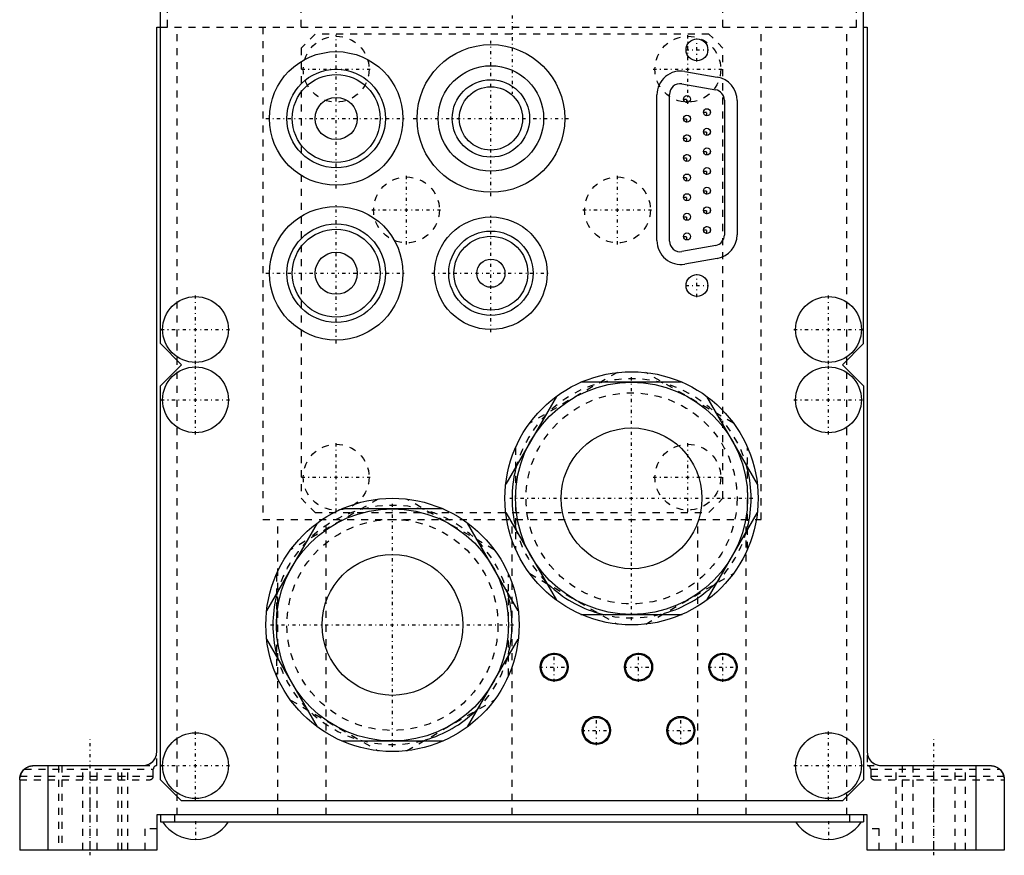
# Model space of a CAD drawing. Extents: x -70 to 70, y -1 to 571.
# Tile 1 of 14: x -70 to 70, y -1 to 118. Entities that reach past the tile are written whole.
import ezdxf

# ---------------------------------------------------------------- set-up
doc = ezdxf.new("R2010")
doc.units = 0
doc.linetypes.add('CENTER', pattern=[1.5, 0.45, -0.5, 0.05, -0.5])
doc.linetypes.add('DASHED', pattern=[2, 1, -1])
for name, color, linetype in [('AM_0', 7, 'CONTINUOUS'), ('AM_3', 7, 'DASHED'), ('AM_7', 7, 'CENTER')]:
    doc.layers.add(name, color=color, linetype=linetype)

msp = doc.modelspace()

# ---------------------------------------------------------------- linework, layer by layer
at = {"layer": 'AM_0', "color": 7, "linetype": 'CONTINUOUS'}
for p, q in [((-50, 72), (-50, 129)), ((50, 72), (50, 129)), ((-50.5, 14), (-50.5, 117)), ((-50.5, 117), (-50, 117)), ((50, 117), (50.5, 117)), ((50.5, 117), (50.5, 14)), ((24.59, 110.7), (29.19, 109.89)), ((24.16, 108.91), (28.96, 108.08)), ((20.6, 86.65), (20.6, 107.35)), ((22.4, 86.56), (22.4, 107.43)), ((30.2, 106.6), (30.2, 87.43)), ((32, 106.54), (32, 87.46)), ((28.97, 85.95), (24.17, 85.08)), ((29.19, 84.11), (24.59, 83.3)), ((-47, 69), (-50, 72)), ((50, 72), (47, 69)), ((-50, 66), (-47, 69)), ((47, 69), (50, 66)), ((-50, 10), (-50, 66)), ((24.19, 66.5), (9.81, 66.5)), ((50, 66), (50, 10)), ((6.31, 64.48), (-0.89, 52.02)), ((34.89, 52.02), (27.69, 64.48)), ((-9.81, 48.5), (-24.19, 48.5)), ((-0.89, 47.98), (6.31, 35.52)), ((27.69, 35.52), (34.89, 47.98)), ((-27.69, 46.48), (-34.89, 34.02)), ((0.89, 34.02), (-6.31, 46.48)), ((9.81, 33.5), (24.19, 33.5)), ((-34.89, 29.98), (-27.69, 17.52)), ((-6.31, 17.52), (0.89, 29.98)), ((-24.19, 15.5), (-9.81, 15.5)), ((-68, 12), (-52.5, 12)), ((-66, 12), (-66, 0)), ((52.5, 12), (68, 12)), ((66, 0), (66, 12)), ((-70, 10), (-70, 0)), ((-47, 7), (-50, 10)), ((50, 10), (47, 7)), ((70, 10), (70, 0)), ((47, 7), (-47, 7)), ((50.5, 5), (-50.5, 5)), ((-50.5, 5), (-50.5, 0)), ((-50, 5), (-50, 4)), ((-48, 5), (-48, 4)), ((48, 5), (48, 4)), ((50, 5), (50, 4)), ((50.5, 0), (50.5, 5)), ((-50, 4), (50, 4)), ((-50.5, 0), (-70, 0)), ((70, 0), (50.5, 0))]:
    msp.add_line(p, q, dxfattribs=at)
for points in [[(-70, 10, 0), (-70, 10.07, 0), (-69.99, 10.23, 0), (-69.96, 10.38, 0), (-69.95, 10.45, 0), (-69.93, 10.53, 0), (-69.88, 10.68, 0), (-69.82, 10.83, 0), (-69.75, 10.97, 0), (-69.66, 11.12, 0), (-69.56, 11.25, 0), (-69.51, 11.32, 0), (-69.45, 11.38, 0), (-69.32, 11.5, 0), (-69.18, 11.61, 0), (-69.03, 11.71, 0), (-68.87, 11.8, 0), (-68.7, 11.87, 0), (-68.61, 11.91, 0), (-68.51, 11.93, 0), (-68.32, 11.97, 0), (-68.2, 11.99, 0), (-68.16, 11.99, 0), (-68.13, 12, 0), (-68.11, 12, 0), (-68.09, 12, 0), (-68.05, 12, 0), (-68.02, 12, 0), (-68, 12, 0)], [(-69.32, 11.5, 0), (-69.31, 11.51, 0), (-69.29, 11.53, 0), (-69.27, 11.55, 0), (-69.26, 11.56, 0), (-69.25, 11.56, 0), (-69.22, 11.58, 0), (-69.2, 11.6, 0), (-69.18, 11.62, 0), (-69.16, 11.63, 0), (-69.13, 11.65, 0), (-69.12, 11.66, 0), (-69.11, 11.66, 0), (-69.09, 11.68, 0), (-69.06, 11.7, 0), (-69.04, 11.71, 0), (-69.01, 11.72, 0), (-68.99, 11.74, 0), (-68.98, 11.75, 0), (-68.96, 11.75, 0), (-68.94, 11.77, 0), (-68.91, 11.78, 0), (-68.9, 11.79, 0)], [(68, 12, 0), (68.02, 12, 0), (68.05, 12, 0), (68.09, 12, 0), (68.11, 12, 0), (68.13, 12, 0), (68.16, 11.99, 0), (68.2, 11.99, 0), (68.32, 11.97, 0), (68.51, 11.93, 0), (68.61, 11.91, 0), (68.7, 11.87, 0), (68.87, 11.8, 0), (69.03, 11.71, 0), (69.18, 11.61, 0), (69.32, 11.5, 0), (69.45, 11.38, 0), (69.51, 11.32, 0), (69.56, 11.25, 0), (69.66, 11.12, 0), (69.75, 10.97, 0), (69.82, 10.83, 0), (69.88, 10.68, 0), (69.93, 10.53, 0), (69.95, 10.45, 0), (69.96, 10.38, 0), (69.99, 10.23, 0), (70, 10.07, 0), (70, 10, 0)], [(68, 12, 0), (68.04, 12, 0), (68.11, 12, 0), (68.19, 11.99, 0), (68.23, 11.99, 0), (68.27, 11.98, 0), (68.34, 11.97, 0), (68.42, 11.96, 0), (68.5, 11.94, 0), (68.58, 11.92, 0), (68.65, 11.89, 0), (68.69, 11.88, 0), (68.73, 11.86, 0), (68.8, 11.83, 0), (68.88, 11.8, 0), (68.95, 11.76, 0), (69.02, 11.72, 0), (69.09, 11.68, 0), (69.13, 11.65, 0), (69.16, 11.63, 0), (69.2, 11.6, 0), (69.21, 11.59, 0), (69.22, 11.58, 0), (69.23, 11.58, 0), (69.23, 11.58, 0), (69.24, 11.57, 0), (69.25, 11.56, 0), (69.26, 11.55, 0), (69.28, 11.54, 0), (69.29, 11.53, 0), (69.29, 11.53, 0), (69.3, 11.52, 0), (69.31, 11.51, 0), (69.32, 11.5, 0), (69.32, 11.5, 0)], [(-70, 10, 0), (-70, 10, 0), (-70, 10, 0), (-70, 10, 0), (-70, 10, 0), (-70, 10, 0), (-70, 10, 0), (-70, 10, 0), (-70, 10, 0), (-70, 10, 0), (-70, 10, 0), (-70, 10, 0), (-70, 10, 0), (-70, 10.01, 0), (-70, 10.01, 0), (-70, 10.01, 0), (-70, 10.01, 0), (-70, 10.01, 0), (-70, 10.01, 0), (-70, 10.01, 0), (-70, 10.01, 0), (-70, 10.02, 0), (-70, 10.02, 0), (-70, 10.02, 0), (-70, 10.02, 0), (-70, 10.02, 0), (-70, 10.02, 0), (-70, 10.02, 0), (-70, 10.03, 0), (-70, 10.03, 0), (-70, 10.03, 0), (-70, 10.03, 0), (-70, 10.04, 0), (-70, 10.04, 0), (-70, 10.04, 0), (-70, 10.04, 0), (-70, 10.05, 0), (-70, 10.05, 0), (-70, 10.05, 0), (-70, 10.06, 0), (-70, 10.06, 0), (-70, 10.06, 0), (-70, 10.06, 0), (-70, 10.07, 0), (-70, 10.07, 0), (-70, 10.07, 0), (-70, 10.08, 0), (-70, 10.08, 0), (-70, 10.08, 0), (-70, 10.09, 0), (-70, 10.09, 0), (-70, 10.09, 0), (-70, 10.1, 0), (-70, 10.1, 0), (-70, 10.11, 0), (-70, 10.11, 0), (-70, 10.11, 0), (-70, 10.12, 0), (-70, 10.12, 0), (-70, 10.13, 0), (-70, 10.13, 0), (-70, 10.13, 0), (-70, 10.14, 0), (-70, 10.14, 0), (-69.99, 10.15, 0), (-69.99, 10.15, 0), (-69.99, 10.15, 0), (-69.99, 10.16, 0), (-69.99, 10.16, 0), (-69.99, 10.16, 0), (-69.99, 10.17, 0), (-69.99, 10.17, 0), (-69.99, 10.18, 0), (-69.99, 10.18, 0), (-69.99, 10.19, 0), (-69.99, 10.19, 0), (-69.99, 10.2, 0), (-69.99, 10.2, 0), (-69.99, 10.21, 0), (-69.99, 10.21, 0), (-69.99, 10.22, 0), (-69.99, 10.22, 0), (-69.99, 10.23, 0), (-69.99, 10.23, 0), (-69.99, 10.24, 0), (-69.99, 10.24, 0), (-69.98, 10.25, 0), (-69.98, 10.25, 0), (-69.98, 10.26, 0), (-69.98, 10.27, 0), (-69.98, 10.27, 0), (-69.98, 10.27, 0), (-69.98, 10.28, 0), (-69.98, 10.29, 0), (-69.98, 10.29, 0), (-69.98, 10.3, 0), (-69.98, 10.31, 0), (-69.98, 10.31, 0), (-69.98, 10.31, 0), (-69.97, 10.32, 0), (-69.97, 10.33, 0), (-69.97, 10.34, 0), (-69.97, 10.34, 0), (-69.97, 10.35, 0), (-69.97, 10.35, 0), (-69.97, 10.36, 0), (-69.97, 10.36, 0), (-69.97, 10.37, 0), (-69.96, 10.37, 0), (-69.96, 10.38, 0), (-69.96, 10.38, 0), (-69.96, 10.39, 0), (-69.96, 10.4, 0), (-69.96, 10.4, 0), (-69.96, 10.41, 0), (-69.96, 10.41, 0), (-69.96, 10.42, 0), (-69.95, 10.43, 0), (-69.95, 10.43, 0), (-69.95, 10.44, 0), (-69.95, 10.44, 0), (-69.95, 10.45, 0), (-69.95, 10.46, 0), (-69.95, 10.46, 0), (-69.94, 10.47, 0), (-69.94, 10.48, 0), (-69.94, 10.48, 0), (-69.94, 10.48, 0), (-69.94, 10.49, 0), (-69.94, 10.5, 0), (-69.94, 10.5, 0)], [(-69.95, 10.44, 0), (-69.95, 10.45, 0), (-69.94, 10.47, 0), (-69.94, 10.49, 0), (-69.94, 10.5, 0)], [(69.94, 10.5, 0), (69.94, 10.49, 0), (69.94, 10.47, 0), (69.95, 10.45, 0), (69.95, 10.44, 0)]]:
    msp.add_polyline3d(points, dxfattribs=at)
for centre, radius in [((26.3, 113.75), 1.55), ((-25, 104), 9.5), ((-3, 104), 10.5), ((-25, 104), 7), ((-3, 104), 7.5), ((-25, 104), 6.25), ((-3, 104), 5.5), ((-3, 104), 4.5), ((-25, 104), 3), ((24.88, 106.76), 0.5), ((27.72, 104.89), 0.5), ((24.88, 103.97), 0.5), ((27.72, 102.1), 0.5), ((24.88, 101.18), 0.5), ((27.72, 99.31), 0.5), ((24.88, 98.39), 0.5), ((27.72, 96.52), 0.5), ((24.88, 95.6), 0.5), ((27.72, 93.73), 0.5), ((24.88, 92.81), 0.5), ((-25, 82), 9.5), ((27.72, 90.94), 0.5), ((-3, 82), 8), ((24.88, 90.02), 0.5), ((-25, 82), 7), ((-25, 82), 6.25), ((27.72, 88.15), 0.5), ((-3, 82), 6), ((-3, 82), 5.25), ((24.88, 87.23), 0.5), ((-25, 82), 3), ((-3, 82), 2), ((26.3, 80.25), 1.55), ((-45, 74), 4.68), ((45, 74), 4.68), ((-45, 64), 4.68), ((45, 64), 4.68), ((17, 50), 18), ((17, 50), 16.5), ((17, 50), 10.01), ((-17, 32), 18), ((-17, 32), 16.5), ((-17, 32), 10.01), ((6, 26), 2), ((18, 26), 2), ((30, 26), 2), ((6, 26), 1.85), ((18, 26), 1.85), ((30, 26), 1.85), ((12, 17), 2), ((12, 17), 1.85), ((24, 17), 2), ((24, 17), 1.85), ((-45, 12), 4.68), ((45, 12), 4.68)]:
    msp.add_circle(centre, radius, dxfattribs=at)
for centre, radius, start, end in [((24, 107.35), 3.4, 80.0008, 180), ((28.6, 106.54), 3.4, 0, 80.0008), ((23.9, 107.43), 1.5, 80.1896, 180), ((28.7, 106.6), 1.5, 0, 80.1896), ((28.7, 87.43), 1.5, 280.2733, 0), ((28.6, 87.46), 3.4, 279.9992, 0), ((24, 86.65), 3.4, 180, 279.9992), ((23.9, 86.56), 1.5, 180, 280.2733), ((17, 50), 17, 166.0694, 193.9306), ((17, 50), 17, 346.0694, 13.9306), ((17, 50), 17, 226.0694, 253.9306), ((17, 50), 17, 286.0694, 313.9306), ((-17, 32), 17, 166.0694, 193.9306), ((-17, 32), 17, 346.0694, 13.9306), ((-17, 32), 17, 286.0694, 313.9306), ((-52.5, 14), 2, 270, 0), ((52.5, 14), 2, 180, 270), ((-68, 10), 2, 131.4096, 165.5225), ((68, 10), 2, 14.4775, 48.5904), ((-45, 7.17), 5.67, 213.9924, 326.0076), ((45, 7.17), 5.67, 213.9924, 326.0076)]:
    msp.add_arc(centre, radius, start, end, dxfattribs=at)
at = {"layer": 'AM_3', "color": 6, "linetype": 'DASHED'}
for p, q in [((-30, 117), (-30, 129)), ((30, 117), (30, 129)), ((-49, 117), (-49, 127)), ((49, 117), (49, 127)), ((-50, 117), (50, 117)), ((-47.59, 5), (-47.59, 117)), ((-35.44, 117), (-35.44, 47)), ((35.44, 47), (35.44, 117)), ((47.59, 5), (47.59, 117)), ((-28, 116), (-30, 114)), ((28, 116), (-28, 116)), ((30, 114), (28, 116)), ((-30, 114), (-30, 50)), ((30, 50), (30, 114)), ((14.98, 67.89), (2.52, 60.69)), ((31.48, 60.69), (19.02, 67.89)), ((0.5, 57.19), (0.5, 42.81)), ((33.5, 42.81), (33.5, 57.19)), ((-19.02, 49.89), (-31.48, 42.69)), ((-30, 50), (-28, 48)), ((-2.52, 42.69), (-14.98, 49.89)), ((28, 48), (30, 50)), ((-28, 48), (28, 48)), ((-35.44, 47), (35.44, 47)), ((-33.3, 5), (-33.3, 47)), ((-26.42, 5), (-26.42, 47)), ((0, 5), (0, 47)), ((26.42, 5), (26.42, 47)), ((33.3, 5), (33.3, 47)), ((2.52, 39.31), (14.98, 32.11)), ((19.02, 32.11), (31.48, 39.31)), ((-33.5, 39.19), (-33.5, 24.81)), ((-0.5, 24.81), (-0.5, 39.19)), ((-31.48, 21.31), (-19.02, 14.11)), ((-14.98, 14.11), (-2.52, 21.31)), ((-50.56, 13.5), (-50.5, 13.5)), ((-50.5, 12), (-50.5, 13.5)), ((50.5, 13.5), (50.5, 12)), ((50.5, 13.5), (50.56, 13.5)), ((-69.32, 11.5), (-51, 11.5)), ((-64.5, 12), (-64.5, 0)), ((-64, 12), (-64, 0)), ((-61, 0), (-61, 12)), ((-60, 0), (-60, 12)), ((-59, 0), (-59, 12)), ((-56, 0), (-56, 12)), ((-55.5, 0), (-55.5, 12)), ((-54.64, 0), (-54.64, 12)), ((-52.5, 12), (-50.5, 12)), ((-51, 10.5), (-51, 11.5)), ((50.5, 12), (52.5, 12)), ((51, 11.5), (51, 10.5)), ((51, 11.5), (69.32, 11.5)), ((54.64, 0), (54.64, 12)), ((55.5, 12), (55.5, 0)), ((57, 12), (57, 0)), ((60, 0), (60, 12)), ((63, 0), (63, 12)), ((64.5, 0), (64.5, 12)), ((-70, 10), (-51.5, 10)), ((-69.94, 10.5), (-51, 10.5)), ((51, 10.5), (69.94, 10.5)), ((51.5, 10), (70, 10)), ((-52.21, 3), (-52.21, 0)), ((-50.5, 3), (-52.21, 3)), ((52.21, 3), (50.5, 3)), ((52.21, 0), (52.21, 3))]:
    msp.add_line(p, q, dxfattribs=at)
for points in [[(-52.5, 12, 0), (-52.41, 12, 0), (-52.24, 12.02, 0), (-52.08, 12.05, 0), (-52, 12.06, 0), (-51.92, 12.09, 0), (-51.77, 12.14, 0), (-51.63, 12.2, 0), (-51.5, 12.27, 0), (-51.37, 12.35, 0), (-51.25, 12.44, 0), (-51.2, 12.48, 0), (-51.14, 12.53, 0), (-51.04, 12.63, 0), (-50.95, 12.73, 0), (-50.87, 12.84, 0), (-50.79, 12.96, 0), (-50.73, 13.07, 0), (-50.7, 13.13, 0), (-50.67, 13.19, 0), (-50.62, 13.32, 0), (-50.58, 13.44, 0), (-50.56, 13.5, 0)], [(50.56, 13.5, 0), (50.58, 13.44, 0), (50.62, 13.32, 0), (50.67, 13.19, 0), (50.7, 13.13, 0), (50.73, 13.07, 0), (50.79, 12.96, 0), (50.87, 12.84, 0), (50.95, 12.73, 0), (51.04, 12.63, 0), (51.14, 12.53, 0), (51.2, 12.48, 0), (51.25, 12.44, 0), (51.37, 12.35, 0), (51.5, 12.27, 0), (51.63, 12.2, 0), (51.77, 12.14, 0), (51.92, 12.09, 0), (52, 12.06, 0), (52.08, 12.05, 0), (52.24, 12.02, 0), (52.41, 12, 0), (52.5, 12, 0)], [(50.56, 13.5, 0), (50.58, 13.44, 0), (50.62, 13.32, 0), (50.67, 13.19, 0), (50.7, 13.13, 0), (50.73, 13.07, 0), (50.79, 12.96, 0), (50.87, 12.84, 0), (50.95, 12.73, 0), (51.04, 12.63, 0), (51.14, 12.53, 0), (51.2, 12.48, 0), (51.25, 12.44, 0), (51.37, 12.35, 0), (51.5, 12.27, 0), (51.63, 12.2, 0), (51.77, 12.14, 0), (51.92, 12.09, 0), (52, 12.06, 0), (52.08, 12.05, 0), (52.24, 12.02, 0), (52.41, 12, 0), (52.5, 12, 0)], [(-68.9, 11.79, 0), (-68.88, 11.8, 0), (-68.83, 11.82, 0), (-68.78, 11.84, 0), (-68.76, 11.85, 0), (-68.73, 11.86, 0), (-68.68, 11.88, 0), (-68.63, 11.9, 0), (-68.58, 11.91, 0), (-68.53, 11.93, 0), (-68.48, 11.94, 0), (-68.45, 11.95, 0), (-68.43, 11.95, 0), (-68.38, 11.96, 0), (-68.33, 11.97, 0), (-68.27, 11.98, 0), (-68.22, 11.99, 0), (-68.17, 11.99, 0), (-68.15, 11.99, 0), (-68.12, 12, 0), (-68.07, 12, 0), (-68.02, 12, 0), (-68, 12, 0)], [(-69.99, 10, 0), (-69.99, 10, 0), (-69.99, 10, 0), (-69.99, 10, 0), (-69.99, 10, 0), (-69.99, 10, 0), (-69.99, 10, 0), (-69.99, 10, 0), (-69.99, 10, 0), (-69.98, 10, 0), (-69.98, 10, 0), (-69.98, 10, 0), (-69.98, 10, 0), (-69.98, 10, 0), (-69.98, 10.01, 0), (-69.98, 10.01, 0), (-69.98, 10.01, 0), (-69.98, 10.01, 0), (-69.98, 10.01, 0), (-69.98, 10.01, 0), (-69.98, 10.01, 0), (-69.98, 10.01, 0), (-69.98, 10.01, 0), (-69.98, 10.02, 0), (-69.98, 10.02, 0), (-69.98, 10.02, 0), (-69.98, 10.02, 0), (-69.98, 10.02, 0), (-69.98, 10.02, 0), (-69.98, 10.02, 0), (-69.98, 10.03, 0), (-69.98, 10.03, 0), (-69.98, 10.03, 0), (-69.98, 10.03, 0), (-69.98, 10.03, 0), (-69.98, 10.04, 0), (-69.98, 10.04, 0), (-69.98, 10.04, 0), (-69.98, 10.04, 0), (-69.97, 10.05, 0), (-69.97, 10.05, 0), (-69.97, 10.05, 0), (-69.97, 10.05, 0), (-69.97, 10.06, 0), (-69.97, 10.06, 0), (-69.97, 10.06, 0), (-69.97, 10.07, 0), (-69.97, 10.07, 0), (-69.97, 10.07, 0), (-69.97, 10.07, 0), (-69.97, 10.08, 0), (-69.97, 10.08, 0), (-69.97, 10.08, 0), (-69.97, 10.09, 0), (-69.97, 10.09, 0), (-69.97, 10.09, 0), (-69.97, 10.1, 0), (-69.97, 10.1, 0), (-69.97, 10.1, 0), (-69.97, 10.11, 0), (-69.97, 10.11, 0), (-69.97, 10.11, 0), (-69.97, 10.12, 0), (-69.97, 10.12, 0), (-69.97, 10.12, 0), (-69.97, 10.13, 0), (-69.97, 10.13, 0), (-69.96, 10.13, 0), (-69.96, 10.14, 0), (-69.96, 10.14, 0), (-69.96, 10.14, 0), (-69.96, 10.15, 0), (-69.96, 10.15, 0), (-69.96, 10.16, 0), (-69.96, 10.16, 0), (-69.96, 10.17, 0), (-69.96, 10.17, 0), (-69.96, 10.17, 0), (-69.96, 10.18, 0), (-69.96, 10.18, 0), (-69.96, 10.19, 0), (-69.96, 10.19, 0), (-69.96, 10.2, 0), (-69.96, 10.2, 0), (-69.96, 10.2, 0), (-69.96, 10.21, 0), (-69.96, 10.21, 0), (-69.96, 10.22, 0), (-69.96, 10.22, 0), (-69.96, 10.23, 0), (-69.96, 10.23, 0), (-69.96, 10.24, 0), (-69.96, 10.24, 0), (-69.96, 10.25, 0), (-69.96, 10.25, 0), (-69.96, 10.26, 0), (-69.96, 10.27, 0), (-69.96, 10.27, 0), (-69.96, 10.27, 0), (-69.95, 10.28, 0), (-69.95, 10.28, 0), (-69.95, 10.29, 0), (-69.95, 10.3, 0), (-69.95, 10.3, 0), (-69.95, 10.31, 0), (-69.95, 10.31, 0), (-69.95, 10.31, 0), (-69.95, 10.32, 0), (-69.95, 10.32, 0), (-69.95, 10.33, 0), (-69.95, 10.33, 0), (-69.95, 10.34, 0), (-69.95, 10.34, 0), (-69.95, 10.35, 0), (-69.95, 10.35, 0), (-69.95, 10.36, 0), (-69.95, 10.37, 0), (-69.95, 10.37, 0), (-69.95, 10.38, 0), (-69.95, 10.38, 0), (-69.95, 10.39, 0), (-69.95, 10.39, 0), (-69.95, 10.4, 0), (-69.95, 10.41, 0), (-69.95, 10.41, 0), (-69.95, 10.42, 0), (-69.95, 10.42, 0), (-69.95, 10.43, 0), (-69.95, 10.43, 0), (-69.95, 10.44, 0), (-69.95, 10.44, 0)], [(69.95, 10.44, 0), (69.95, 10.44, 0), (69.95, 10.43, 0), (69.95, 10.43, 0), (69.95, 10.42, 0), (69.95, 10.42, 0), (69.95, 10.41, 0), (69.95, 10.41, 0), (69.95, 10.4, 0), (69.95, 10.39, 0), (69.95, 10.39, 0), (69.95, 10.38, 0), (69.95, 10.38, 0), (69.95, 10.37, 0), (69.95, 10.37, 0), (69.95, 10.36, 0), (69.95, 10.35, 0), (69.95, 10.35, 0), (69.95, 10.34, 0), (69.95, 10.34, 0), (69.95, 10.33, 0), (69.95, 10.33, 0), (69.95, 10.32, 0), (69.95, 10.32, 0), (69.95, 10.31, 0), (69.95, 10.31, 0), (69.95, 10.31, 0), (69.95, 10.3, 0), (69.95, 10.3, 0), (69.95, 10.29, 0), (69.95, 10.28, 0), (69.95, 10.28, 0), (69.96, 10.27, 0), (69.96, 10.27, 0), (69.96, 10.27, 0), (69.96, 10.26, 0), (69.96, 10.25, 0), (69.96, 10.25, 0), (69.96, 10.24, 0), (69.96, 10.24, 0), (69.96, 10.23, 0), (69.96, 10.23, 0), (69.96, 10.22, 0), (69.96, 10.22, 0), (69.96, 10.21, 0), (69.96, 10.21, 0), (69.96, 10.2, 0), (69.96, 10.2, 0), (69.96, 10.2, 0), (69.96, 10.19, 0), (69.96, 10.19, 0), (69.96, 10.18, 0), (69.96, 10.18, 0), (69.96, 10.17, 0), (69.96, 10.17, 0), (69.96, 10.17, 0), (69.96, 10.16, 0), (69.96, 10.16, 0), (69.96, 10.15, 0), (69.96, 10.15, 0), (69.96, 10.14, 0), (69.96, 10.14, 0), (69.96, 10.14, 0), (69.96, 10.13, 0), (69.97, 10.13, 0), (69.97, 10.13, 0), (69.97, 10.12, 0), (69.97, 10.12, 0), (69.97, 10.12, 0), (69.97, 10.11, 0), (69.97, 10.11, 0), (69.97, 10.11, 0), (69.97, 10.1, 0), (69.97, 10.1, 0), (69.97, 10.1, 0), (69.97, 10.09, 0), (69.97, 10.09, 0), (69.97, 10.09, 0), (69.97, 10.08, 0), (69.97, 10.08, 0), (69.97, 10.08, 0), (69.97, 10.07, 0), (69.97, 10.07, 0), (69.97, 10.07, 0), (69.97, 10.07, 0), (69.97, 10.06, 0), (69.97, 10.06, 0), (69.97, 10.06, 0), (69.97, 10.05, 0), (69.97, 10.05, 0), (69.97, 10.05, 0), (69.97, 10.05, 0), (69.98, 10.04, 0), (69.98, 10.04, 0), (69.98, 10.04, 0), (69.98, 10.04, 0), (69.98, 10.03, 0), (69.98, 10.03, 0), (69.98, 10.03, 0), (69.98, 10.03, 0), (69.98, 10.03, 0), (69.98, 10.02, 0), (69.98, 10.02, 0), (69.98, 10.02, 0), (69.98, 10.02, 0), (69.98, 10.02, 0), (69.98, 10.02, 0), (69.98, 10.02, 0), (69.98, 10.01, 0), (69.98, 10.01, 0), (69.98, 10.01, 0), (69.98, 10.01, 0), (69.98, 10.01, 0), (69.98, 10.01, 0), (69.98, 10.01, 0), (69.98, 10.01, 0), (69.98, 10.01, 0), (69.98, 10, 0), (69.98, 10, 0), (69.98, 10, 0), (69.98, 10, 0), (69.98, 10, 0), (69.99, 10, 0), (69.99, 10, 0), (69.99, 10, 0), (69.99, 10, 0), (69.99, 10, 0), (69.99, 10, 0), (69.99, 10, 0), (69.99, 10, 0), (69.99, 10, 0)]]:
    msp.add_polyline3d(points, dxfattribs=at)
for centre, radius in [((-25, 111), 4.68), ((25, 111), 4.68), ((-15, 91), 4.68), ((15, 91), 4.68), ((17, 50), 15), ((-25, 53), 4.68), ((25, 53), 4.68), ((-17, 32), 15)]:
    msp.add_circle(centre, radius, dxfattribs=at)
for centre, radius, start, end in [((17, 50), 17, 13.9306, 166.0694), ((-17, 32), 17, 13.9306, 166.0694), ((17, 50), 17, 193.9306, 226.0694), ((17, 50), 17, 313.9306, 346.0694), ((17, 50), 17, 253.9306, 286.0694), ((-17, 32), 17, 193.9306, 286.0694), ((-17, 32), 17, 313.9306, 346.0694), ((-50.5, 11.5), 0.5, 90, 180), ((50.5, 11.5), 0.5, 0, 90), ((-51.5, 10.5), 0.5, 270, 0), ((51.5, 10.5), 0.5, 180, 270)]:
    msp.add_arc(centre, radius, start, end, dxfattribs=at)
at = {"layer": 'AM_7', "color": 4, "linetype": 'CENTER'}
for p, q in [((0, 470.5), (0, 107.5)), ((-25, 94.03), (-25, 115.91)), ((-3, 92.97), (-3, 115.03)), ((25, 106.09), (25, 115.91)), ((26.3, 112.12), (26.3, 115.38)), ((24.67, 113.75), (27.93, 113.75)), ((-29.91, 111), (-20.09, 111)), ((20.09, 111), (29.91, 111)), ((24.36, 106.76), (25.41, 106.76)), ((24.88, 106.23), (24.88, 107.28)), ((27.72, 104.36), (27.72, 105.42)), ((-34.98, 104), (-15.03, 104)), ((-14.03, 104), (8.03, 104)), ((24.36, 103.97), (25.41, 103.97)), ((24.88, 103.44), (24.88, 104.5)), ((27.2, 104.89), (28.25, 104.89)), ((27.72, 101.58), (27.72, 102.62)), ((24.36, 101.18), (25.41, 101.18)), ((24.88, 100.66), (24.88, 101.7)), ((27.2, 102.1), (28.25, 102.1)), ((27.72, 98.78), (27.72, 99.84)), ((24.36, 98.39), (25.41, 98.39)), ((24.88, 97.86), (24.88, 98.92)), ((27.2, 99.31), (28.25, 99.31)), ((27.72, 95.99), (27.72, 97.05)), ((-15, 86.09), (-15, 95.91)), ((15, 86.09), (15, 95.91)), ((24.36, 95.6), (25.41, 95.6)), ((24.88, 95.08), (24.88, 96.13)), ((27.2, 96.52), (28.25, 96.52)), ((27.72, 93.2), (27.72, 94.26)), ((24.36, 92.81), (25.41, 92.81)), ((24.88, 92.28), (24.88, 93.34)), ((27.2, 93.73), (28.25, 93.73)), ((-25, 72.03), (-25, 91.97)), ((-19.91, 91), (-10.09, 91)), ((10.09, 91), (19.91, 91)), ((27.72, 90.41), (27.72, 91.47)), ((-3, 73.6), (-3, 90.4)), ((24.36, 90.02), (25.41, 90.02)), ((24.88, 89.5), (24.88, 90.55)), ((27.2, 90.94), (28.25, 90.94)), ((27.72, 87.62), (27.72, 88.68)), ((24.36, 87.23), (25.41, 87.23)), ((24.88, 86.7), (24.88, 87.76)), ((27.2, 88.15), (28.25, 88.15)), ((-34.98, 82), (-15.03, 82)), ((-11.4, 82), (5.4, 82)), ((26.3, 78.62), (26.3, 81.88)), ((24.67, 80.25), (27.93, 80.25)), ((-45, 69.09), (-45, 78.91)), ((45, 69.09), (45, 78.91)), ((-49.91, 74), (-40.09, 74)), ((40.09, 74), (49.91, 74)), ((-45, 59.09), (-45, 68.91)), ((45, 59.09), (45, 68.91)), ((17, 32.67), (17, 67.33)), ((-49.91, 64), (-40.09, 64)), ((40.09, 64), (49.91, 64)), ((-25, 48.09), (-25, 57.91)), ((25, 48.09), (25, 57.91)), ((-29.91, 53), (-20.09, 53)), ((20.09, 53), (29.91, 53)), ((-17, 14.68), (-17, 49.33)), ((-0.32, 50), (34.33, 50)), ((-34.33, 32), (0.33, 32)), ((6, 23.9), (6, 28.1)), ((18, 23.9), (18, 28.1)), ((30, 23.9), (30, 28.1)), ((3.9, 26), (8.1, 26)), ((15.9, 26), (20.1, 26)), ((27.9, 26), (32.1, 26)), ((12, 14.9), (12, 19.1)), ((24, 14.9), (24, 19.1)), ((-45, 7.09), (-45, 16.91)), ((9.9, 17), (14.1, 17)), ((21.9, 17), (26.1, 17)), ((45, 7.09), (45, 16.91)), ((-60, -0.75), (-60, 15.75)), ((60, -0.75), (60, 15.75)), ((-49.91, 12), (-40.09, 12)), ((40.09, 12), (49.91, 12)), ((-45, 4.12), (-45, 1.38)), ((45, 4.12), (45, 1.38))]:
    msp.add_line(p, q, dxfattribs=at)

doc.saveas('drawing.dxf')
